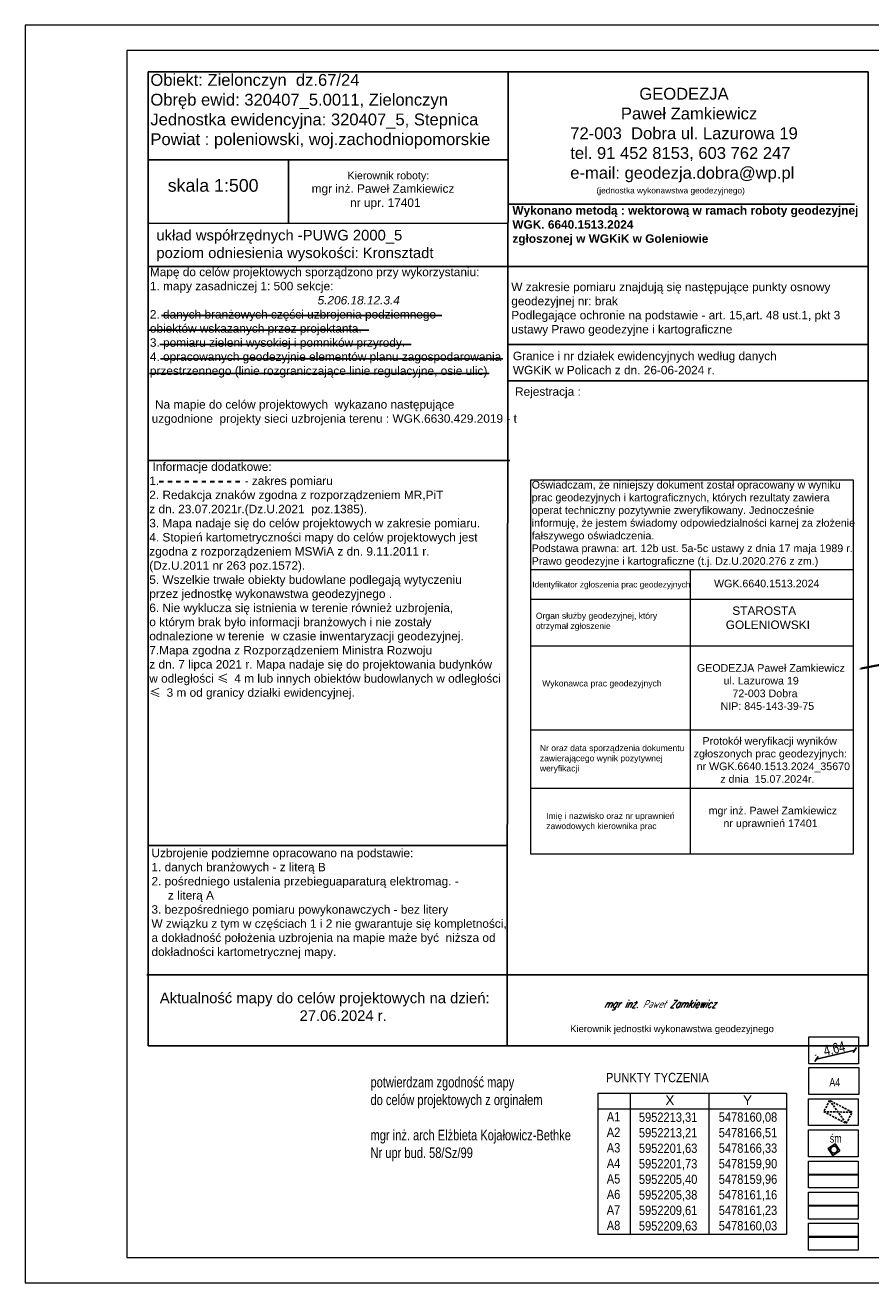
# Model space of a CAD drawing. Extents: x -3 to 10956327, y 0 to 11904415.
# Tile 2 of 15: x 5477991 to 5478091, y 5952118 to 5952266. Entities that reach past the tile are written whole.
import ezdxf

# ---------------------------------------------------------------- set-up
doc = ezdxf.new("R2010")
doc.units = 0
doc.header["$LTSCALE"] = 0.5
doc.header["$PDMODE"] = 33
doc.header["$PDSIZE"] = 0.3
for name, pattern in [('BLP', [2, 1, -1]), ('DASHDOT', [1, 0.5, -0.25, 0, -0.25]), ('EGKK', [4, 3, -1]), ('HIDDEN', [0.375, 0.25, -0.125])]:
    doc.linetypes.add(name, pattern=pattern)
doc.layers.get('0').update_dxf_attribs({"color": 251})
doc.layers.get('Defpoints').update_dxf_attribs({"color": 251})
for name, color, linetype, lineweight in [('--GRANICA DZIAŁKI', 2, 'Continuous', 40), ('--osie konstr.ścian murowanych', 1, 'DASHDOT', 15), ('--tabelka rysunku', 7, 'Continuous', 0), ('--wymiary', 7, 'Continuous', 0), ('--zagosp', 7, 'Continuous', 0), ('A-legenda', 7, 'Continuous', 0), ('EGDE', 7, 'Continuous', 20), ('EGKK', 251, 'Continuous', 20), ('OTO', 251, 'Continuous', 20)]:
    doc.layers.add(name, color=color, linetype=linetype, lineweight=lineweight)
doc.layers.add('--punkty tyczenia', color=7, linetype='Continuous')
doc.layers.add('-pkt tyczenia', color=7, linetype='Continuous')
doc.styles.add('1-500', font='arial.ttf', dxfattribs={"width": 0.75, "height": 1.25})
doc.styles.add('Arial narrow', font='arial.ttf', dxfattribs={"width": 0.85})
doc.styles.add('KLASY', font='SIMPLEX', dxfattribs={"width": 0.8, "oblique": 15.00003, "height": 1.25})
doc.styles.add('RAMKA', font='arial.ttf')
doc.styles.add('STYL-1', font='arial.ttf', dxfattribs={"width": 0.75})
doc.linetypes.add('LINIA ZAB2', pattern='A,0.4,[135,RODZLIN.shx,S=0.015,R=0,X=-0.1,Y=0],0.4', length=0.8)
doc.linetypes.add('OGRODZENIE1', pattern='A,0.4,-0.06,[143,RODZLIN.shx,S=0.012,R=0,X=0,Y=0],-0.06,0.4', length=0.92)
doc.linetypes.add('OTOO', pattern='A,7.5,[30,msgB.shx,S=1.28,R=0,X=0,Y=0],7.5', length=15)
doc.dimstyles.new('1-500', dxfattribs={"dimtxt": 1.25, "dimasz": 0.5, "dimexe": 0.5, "dimexo": 1, "dimgap": 0.09, "dimtad": 1, "dimzin": 0, "dimdsep": 46, "dimtxsty": '1-500', "dimblk": 'OBLIQUE', "dimcen": 0.09, "dimclrt": 256, "dimadec": 0, "dimazin": 0, "dimtfac": 1, "dimtdec": 4, "dimtix": 1, "dimtofl": 0, "dimtmove": 2, "dimatfit": 3, "dimldrblk": 'OBLIQUE', "dimfxl": 0.5, "dimfxlon": 1, "dimtvp": 0.9, "dimtolj": 1, "dimtzin": 0, "dimarcsym": 0})

# ---------------------------------------------------------------- blocks, each defined once
blk = doc.blocks.new('_Oblique')
at = {"color": 0, "linetype": 'ByBlock', "lineweight": -2}
blk.add_line((-0.5, -0.5), (0.5, 0.5), dxfattribs=at)
blk = doc.blocks.new('*D282')
at = {"layer": '--wymiary', "color": 0, "linetype": 'Continuous', "lineweight": -2}
for p, q in [((5478084.66, 5952144.6), (5478084.64, 5952144.67)), ((5478084.75, 5952144.19), (5478089.28, 5952145.24)), ((5478089.18, 5952145.65), (5478089.16, 5952145.72))]:
    blk.add_line(p, q, dxfattribs=at)
at = {"layer": 'Defpoints', "color": 0}
for p in [(5478089.28, 5952145.24), (5478089.41, 5952144.68), (5478084.89, 5952143.62)]:
    blk.add_point(p, dxfattribs=at)
at = {"layer": '--wymiary', "color": 0, "lineweight": -2, "xscale": 0.5, "yscale": 0.5, "zscale": 0.5}
for p, rotation in [((5478084.75, 5952144.19), 193.0918930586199), ((5478089.28, 5952145.24), 13.09189305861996)]:
    blk.add_blockref('_Oblique', p, dxfattribs=dict(at, rotation=rotation))
at = {"layer": '--wymiary', "insert": (5478086.85, 5952145.42), "char_height": 1.25, "attachment_point": 5, "rotation": 13.0919, "style": '1-500'}
blk.add_mtext('\\A1;4.64', dxfattribs=at)
blk = doc.blocks.new('A$7E88CE28F106')
at = {"layer": 'A-legenda', "linetype": 'Continuous', "insert": (0, 9.96), "char_height": 1.25, "width": 31.0464, "attachment_point": 1, "rotation": 0, "style": 'STYL-1'}
blk.add_mtext('potwierdzam zgodność mapy \\Pdo celów projektowych z orginałem\\P\\Pmgr inż. arch Elżbieta Kojałowicz-Bethke\\PNr upr bud. 58/Sz/99', dxfattribs=at)

msp = doc.modelspace()

# ---------------------------------------------------------------- linework, layer by layer
at = {"layer": '--GRANICA DZIAŁKI', "linetype": 'Continuous', "lineweight": 35, "flags": 128}
msp.add_lwpolyline([(5478083.787, 5952123.209), (5478089.677, 5952123.209)], dxfattribs=at)
at = {"layer": '--osie konstr.ścian murowanych', "linetype": 'LINIA ZAB2', "lineweight": 30, "ltscale": 5}
msp.add_lwpolyline([(5478083.787, 5952126.884), (5478089.677, 5952126.884)], dxfattribs=at)
at = {"layer": '--punkty tyczenia', "color": 7, "lineweight": 0}
for points in [[(5478058.951, 5952140.172), (5478081.21, 5952140.172)], [(5478058.951, 5952140.172), (5478058.951, 5952123.492)], [(5478062.77, 5952140.172), (5478062.77, 5952123.492)], [(5478072.045, 5952140.172), (5478072.045, 5952123.492)], [(5478081.21, 5952140.172), (5478081.21, 5952123.492)], [(5478058.951, 5952138.317), (5478081.21, 5952138.317)], [(5478058.951, 5952123.492), (5478081.21, 5952123.492)]]:
    msp.add_lwpolyline(points, dxfattribs=at)
at = {"layer": '--tabelka rysunku', "linetype": 'Continuous'}
for points in [[(5477991.358, 5952117.761), (5478201.358, 5952117.761), (5478201.358, 5952266.261), (5477991.358, 5952266.261)], [(5478003.358, 5952120.761), (5478198.358, 5952120.761), (5478198.358, 5952263.261), (5478003.358, 5952263.261)]]:
    msp.add_lwpolyline(points, close=True, dxfattribs=at)
at = {"layer": '--zagosp', "color": 0, "linetype": 'Continuous'}
for points in [[(5478083.833, 5952146.805), (5478089.723, 5952146.805), (5478089.723, 5952143.629), (5478083.833, 5952143.629)], [(5478083.787, 5952139.5), (5478089.677, 5952139.5), (5478089.677, 5952136.324), (5478083.787, 5952136.324)], [(5478083.787, 5952135.824), (5478089.677, 5952135.824), (5478089.677, 5952132.648), (5478083.787, 5952132.648)]]:
    msp.add_lwpolyline(points, close=True, dxfattribs=at)
at = {"layer": '--zagosp', "linetype": 'Continuous'}
for points in [[(5478083.853, 5952143.176), (5478089.742, 5952143.176), (5478089.742, 5952140), (5478083.853, 5952140)], [(5478083.787, 5952132.148), (5478089.677, 5952132.148), (5478089.677, 5952128.972), (5478083.787, 5952128.972)], [(5478083.787, 5952128.472), (5478089.677, 5952128.472), (5478089.677, 5952125.296), (5478083.787, 5952125.296)], [(5478083.787, 5952124.796), (5478089.677, 5952124.796), (5478089.677, 5952121.621), (5478083.787, 5952121.621)]]:
    msp.add_lwpolyline(points, close=True, dxfattribs=at)
for p, q in [((5478005.871, 5952243.261), (5478005.871, 5952260.761)), ((5478005.871, 5952260.761), (5478090.863, 5952260.758)), ((5478048.373, 5952260.758), (5478048.224, 5952154.121)), ((5478090.863, 5952260.758), (5478090.863, 5952145.751)), ((5478005.873, 5952250.371), (5478048.36, 5952250.371)), ((5478022.43, 5952250.371), (5478022.43, 5952242.85)), ((5478048.352, 5952245.115), (5478089.228, 5952245.115)), ((5478005.869, 5952242.85), (5478048.357, 5952242.872)), ((5478005.871, 5952240.761), (5478005.871, 5952243.261)), ((5478005.871, 5952232.261), (5478005.871, 5952240.761)), ((5478005.873, 5952237.76), (5478090.881, 5952237.76)), ((5478005.871, 5952223.261), (5478005.871, 5952232.261)), ((5478048.367, 5952228.543), (5478090.842, 5952228.544)), ((5478005.871, 5952210.761), (5478005.871, 5952223.261)), ((5478048.283, 5952224.28), (5478090.758, 5952224.28)), ((5478005.947, 5952214.871), (5478048.548, 5952214.871)), ((5478005.871, 5952202.761), (5478005.871, 5952210.761)), ((5478005.871, 5952188.261), (5478005.871, 5952202.761)), ((5478005.871, 5952157.761), (5478005.871, 5952188.261)), ((5478005.83, 5952169.401), (5478048.325, 5952169.401)), ((5478005.873, 5952145.758), (5478005.871, 5952157.761)), ((5478005.699, 5952154.12), (5478090.784, 5952154.12)), ((5478048.224, 5952154.121), (5478048.228, 5952145.771)), ((5478005.873, 5952145.758), (5478090.862, 5952145.758))]:
    msp.add_line(p, q)
at = {"color": 0, "linetype": 'HIDDEN', "ltscale": 2}
for p, q in [((5478086.301, 5952139.3), (5478088.26, 5952136.578)), ((5478085.603, 5952137.972), (5478088.957, 5952137.906))]:
    msp.add_line(p, q, dxfattribs=at)
at = {"flags": 128}
for points in [[(5478007.456, 5952231.971), (5478040.517, 5952231.971)], [(5478005.976, 5952230.244), (5478031.923, 5952230.244)], [(5478007.251, 5952228.558), (5478036.898, 5952228.558)], [(5478007.333, 5952226.872), (5478047.713, 5952226.872)], [(5478006.017, 5952225.145), (5478046.109, 5952225.145)]]:
    msp.add_lwpolyline(points, dxfattribs=at)
at = {"color": 1, "linetype": 'BLP', "lineweight": 30, "flags": 128}
msp.add_lwpolyline([(5478016.689, 5952212.348), (5478007.314, 5952212.348), (5478007.181, 5952212.348)], dxfattribs=at)
at = {"lineweight": 20}
for points in [[(5478050.985, 5952212.542), (5478050.985, 5952168.42), (5478089.11, 5952168.42), (5478089.11, 5952212.542), (5478050.985, 5952212.542)], [(5478050.985, 5952201.981), (5478089.11, 5952201.981)], [(5478069.841, 5952201.981), (5478069.841, 5952168.42)], [(5478050.985, 5952198.504), (5478089.11, 5952198.504)], [(5478050.985, 5952192.991), (5478089.11, 5952192.991)], [(5478050.985, 5952183.063), (5478089.11, 5952183.063)], [(5478051.104, 5952176.153), (5478089.11, 5952176.153)]]:
    msp.add_lwpolyline(points, dxfattribs=at)
at = {"color": 0, "linetype": 'HIDDEN', "ltscale": 2}
msp.add_lwpolyline([(5478088.26, 5952136.578), (5478088.957, 5952137.906), (5478086.301, 5952139.3), (5478085.603, 5952137.972)], close=True, dxfattribs=at)
at = {"color": 0, "linetype": 'Continuous'}
msp.add_lwpolyline([(5478087.51, 5952133.354), (5478086.949, 5952134.182), (5478086.121, 5952133.62), (5478086.683, 5952132.793)], close=True, dxfattribs=at)
at = {"color": 34, "linetype": 'OGRODZENIE1', "lineweight": 30, "ltscale": 3}
msp.add_lwpolyline([(5478083.787, 5952130.56), (5478089.677, 5952130.56)], dxfattribs=at)
at = {"color": 0, "linetype": 'Continuous'}
msp.add_circle((5478086.816, 5952133.487), 0.4, dxfattribs=at)
at = {"layer": 'EGDE', "lineweight": 18}
msp.add_lwpolyline([(5478116.934, 5952169.534), (5478116.07, 5952195.31), (5478089.866, 5952190.23)], dxfattribs=at)
at = {"layer": 'EGKK', "linetype": 'EGKK', "lineweight": 18}
for points in [[(5478089.996, 5952190.255), (5478116.07, 5952195.31), (5478116.78, 5952247.79), (5478117.673, 5952258.939)], [(5478116.942, 5952169.284), (5478116.07, 5952195.31), (5478090.003, 5952190.257)]]:
    msp.add_lwpolyline(points, dxfattribs=at)
at = {"layer": 'OTO', "linetype": 'OTOO', "lineweight": 35}
msp.add_lwpolyline([(5478090.014, 5952190.28), (5478114.23, 5952195), (5478118.08, 5952173.91)], dxfattribs=at)

# ---------------------------------------------------------------- block references
msp.add_blockref('A$7E88CE28F106', (5478032.114, 5952132.126))

# ---------------------------------------------------------------- texts
at = {"layer": '--punkty tyczenia', "color": 7, "lineweight": 0, "style": 'Arial narrow'}
for s, p in [('X', (5478066.916, 5952138.753)), ('Y', (5478076.082, 5952138.753))]:
    msp.add_text(s, height=1.135, dxfattribs=at).set_placement(p)
at = {"layer": '--punkty tyczenia', "color": 7, "lineweight": 0, "char_height": 1.1, "attachment_point": 1, "style": 'Arial narrow'}
for s, insert, width in [('A1\\PA2\\PA3\\PA4\\PA5\\PA6\\PA7\\PA8', (5478059.997, 5952137.924), 3.819), ('5952213,31\\P5952213,21\\P5952201,63\\P5952201,73\\P5952205,40\\P5952205,38\\P5952209,61\\P5952209,63', (5478063.789, 5952137.871), 8.57315), ('5478160,08\\P5478166,51\\P5478166,33\\P5478159,90\\P5478159,96\\P5478161,16\\P5478161,23\\P5478160,03', (5478073.215, 5952137.885), 8.47156)]:
    msp.add_mtext(s, dxfattribs=dict(at, insert=insert, width=width))
at = {"layer": '-pkt tyczenia', "insert": (5478086.267, 5952140.954), "char_height": 1, "width": 239.75086, "attachment_point": 7, "style": '1-500'}
msp.add_mtext('A4', dxfattribs=at)
at = {"style": 'RAMKA'}
for s, insert, char_height, width, attachment_point in [('\\fArial|b0|i0|c238|p34;Obiekt: Zielonczyn  dz.67/24\\PObręb ewid: 320407_5.0011, Zielonczyn\\PJednostka ewidencyjna: 320407_5, Stepnica\\PPowiat : poleniowski, woj.zachodniopomorskie', (5478006.137, 5952260.497), 1.4, 46.54, 1), ('\\fArial|b0|i0|c238|p34;               GEODEZJA\\P           Paweł Zamkiewicz\\P72-003  Dobra ul. Lazurowa 19\\Ptel. 91 452 8153, 603 762 247\\Pe-mail: geodezja.dobra@wp.pl', (5478055.691, 5952258.866), 1.4, 46.54, 1), ('{\\fArial|b0|i0|c238|p34;          \\H0.9001x;        Kierownik roboty:\\P       \\H1.111x;mgr inż. Paweł Zamkiewicz \\P                  nr upr. 17401 }', (5478022.724, 5952248.967), 0.9999, 25.42, 1), ('{\\fArial|b0|i0|c238|p34;skala 1:500}', (5478008.184, 5952248.092), 1.5, 14.48, 1), ('\\fArial|b0|i0|c238|p34;(jednostka wykonawstwa geodezyjnego)', (5478058.788, 5952247.092), 0.7, 18.10995, 1), ('\\fArial|b1|i0|c238|p34;Wykonano metodą : wektorową w ramach roboty geodezyjnej  \\PWGK. 6640.1513.2024 \\Pzgłoszonej w WGKiK\\fArial|b0|i0|c238|p34; \\fArial|b1|i0|c238|p34;w\\fArial|b0|i0|c238|p34; \\fArial|b1|i0|c238|p34;Goleniowie', (5478048.86, 5952244.895), 1, 42.01, 1), ('\\fArial|b0|i0|c238|p34;układ współrzędnych -PUWG 2000_5\\Ppoziom odniesienia wysokości: Kronsztadt', (5478006.844, 5952242.09), 1.25, 41.53, 1), ('\\fArial|b0|i0|c238|p34;Mapę do celów projektowych sporządzono przy wykorzystaniu:\\P1. mapy zasadniczej 1: 500 sekcje:\\P\\fArial|b0|i1|c238|p34;                                                   5.206.18.12.3.4 \\P\\fArial|b0|i0|c238|p34;2. danych branżowych części uzbrojenia podziemnego\\Pobiektów wskazanych przez projektanta.\\P3. pomiaru zieleni wysokiej i pomników przyrody. \\P4. opracowanych geodezyjnie elementów planu zagospodarowania przestrzennego (linie rozgraniczające linie regulacyjne, osie ulic)', (5478006.077, 5952237.62), 1, 41.37, 1), ('\\P{\\fArial|b0|i0|c238|p34;W zakresie pomiaru znajdują się następujące punkty osnowy\\Pgeodezyjnej nr: brak\\PPodlegające ochronie na podstawie - art. 15,art. 48 ust.1, pkt 3 \\Pustawy Prawo geodezyjne i kartograficzne}', (5478048.729, 5952237.522), 1, 41.63, 1), ('\\fArial|b0|i0|c238|p34;Granice i nr działek ewidencyjnych według danych \\PWGKiK w Policach z dn. 26-06-2024 r. ', (5478048.917, 5952227.703), 1, 34.74, 1), ('{\\fArial|b0|i0|c238|p34;Rejestracja : }', (5478049.173, 5952223.501), 1, 8.59697, 1), ('\\fArial|b0|i0|c238|p34; Na mapie do celów projektowych  wykazano następujące \\Puzgodnione  projekty sieci uzbrojenia terenu : WGK.6630.429.2019 - t\\P', (5478006.292, 5952221.981), 1, 41.33, 1), ('\\fArial|b0|i0|c238|p34; Informacje dodatkowe:\\P1.                          - zakres pomiaru\\P2. Redakcja znaków zgodna z rozporządzeniem MR,PiT\\Pz dn. 23.07.2021r.(Dz.U.2021  poz.1385).\\P3. Mapa nadaje się do celów projektowych w zakresie pomiaru.\\P4. Stopień kartometryczności mapy do celów projektowych jest zgodna z rozporządzeniem MSWiA z dn. 9.11.2011 r.\\P(Dz.U.2011 nr 263 poz.1572).\\P5. Wszelkie trwałe obiekty budowlane podlegają wytyczeniu \\Pprzez jednostkę wykonawstwa geodezyjnego .\\P6. Nie wyklucza się istnienia w terenie również uzbrojenia, \\Po którym brak było informacji branżowych i nie zostały \\Podnalezione w terenie  w czasie inwentaryzacji geodezyjnej.\\P7.Mapa zgodna z Rozporządzeniem Ministra Rozwoju                     z dn. 7 lipca 2021 r. Mapa nadaje się do projektowania budynków w odległości \\fSimSun|c134;≤ \\fArial|b0|i0|c238|p34;4 m lub innych obiektów budowlanych w odległości \\fSimSun|c134;≤ \\fArial|b0|i0|c238|p34;3 m od granicy działki ewidencyjnej.\\P\\P', (5478006.006, 5952214.631), 1, 41.61, 1), ('Oświadczam, że niniejszy dokument został opracowany w wyniku prac geodezyjnych i kartograficznych, których rezultaty zawiera operat techniczny pozytywnie zweryfikowany. Jednocześnie informuję, że jestem świadomy odpowiedzialności karnej za złożenie fałszywego oświadczenia.\\PPodstawa prawna: art. 12b ust. 5a-5c ustawy z dnia 17 maja 1989 r. Prawo geodezyjne i kartograficzne (t.j. Dz.U.2020.276 z zm.)', (5478051.143, 5952212.445, -34.47), 0.9, 38.1438, 1), ('{\\C5;\\H1.25x;WGK.6640.1513.2024}\\P', (5478072.658, 5952200.785, -34.47), 0.72, 13.27447, 1), ('Identyfikator zgłoszenia prac geodezyjnych', (5478051.22, 5952200.569, -34.47), 0.7, 28.22057, 1), ('Organ służby geodezyjnej, który otrzymał zgłoszenie', (5478051.633, 5952196.884, -34.47), 0.72, 17.88791, 1), ('           STAROSTA\\P         GOLENIOWSKI', (5478070.548, 5952197.628, -34.47), 1, 18.41081, 1), ('  \\C5;   \\H1.25x; GEODEZJA Paweł Zamkiewicz\\P              ul. Lazurowa 19\\P                 72-003 Dobra\\P             NIP: 845-143-39-75\\P', (5478068.891, 5952190.813, -34.47), 0.72, 20.86951, 1), ('Wykonawca prac geodezyjnych', (5478052.378, 5952188.903, -34.47), 0.72, 17.88791, 1), ('\\C5;{\\H1.25x;   Protokół weryfikacji wyników zgłoszonych prac geodezyjnych:\\P nr WGK.6640.1513.2024_35670                  \\P         z dnia  15.07.2024r.}  \\P', (5478070.253, 5952182.201, -34.47), 0.72, 20.2075, 1), ('Nr oraz data sporządzenia dokumentu zawierającego wynik pozytywnej weryfikacji ', (5478052.106, 5952181.265, -34.47), 0.72, 17.88791, 1), ('mgr inż. Paweł Zamkiewicz\\P     nr uprawnień 17401\\P', (5478072.024, 5952173.976, -34.47), 0.9, 16.60277, 1), ('Imię i nazwisko oraz nr uprawnień zawodowych kierownika prac', (5478052.853, 5952173.255, -34.47), 0.72, 17.88791, 1), ('\\fArial|b0|i0|c238|p34;Aktualność mapy do celów projektowych na dzień: \\P                                  27.06.2024 r.', (5478007.25, 5952152.022), 1.25, 40.39, 1), ('{\\fArial|b0|i0|c238|p34;Kierownik jednostki wykonawstwa geodezyjnego}', (5478055.675, 5952147.123), 0.8, 24.74, 7)]:
    msp.add_mtext(s, dxfattribs=dict(at, insert=insert, char_height=char_height, width=width, attachment_point=attachment_point))
at = {"color": 7, "attachment_point": 1}
for s, insert, char_height, width, style in [('\\fArial|b0|i0|c238|p34;Uzbrojenie podziemne opracowano na podstawie:\\P1. danych branżowych - z literą B\\P2. pośredniego ustalenia przebieguaparaturą elektromag. -\\P     z literą A\\P3. bezpośredniego pomiaru powykonawczych - bez litery\\PW związku z tym w częściach 1 i 2 nie gwarantuje się kompletności, \\Pa dokładność położenia uzbrojenia na mapie maże być  niższa od \\Pdokładności kartometrycznej mapy.', (5478006.265, 5952169.017), 1, 41.71, 'RAMKA'), ('\\C240;\\Fitalict.shx|c238;mgr inż. Paweł Zamkiewicz', (5478059.661, 5952151.145), 0.9, 19.82094, 'KLASY')]:
    msp.add_mtext(s, dxfattribs=dict(at, insert=insert, char_height=char_height, width=width, style=style))
at = {"color": 7, "linetype": 'ByBlock', "insert": (5478059.904, 5952142.555), "char_height": 1.1, "width": 19.35896, "attachment_point": 1, "style": 'Arial narrow'}
msp.add_mtext('PUNKTY TYCZENIA ', dxfattribs=at)
at = {"color": 0, "linetype": 'Continuous', "insert": (5478086.318, 5952135.317), "char_height": 1, "width": 0.99254, "attachment_point": 1, "style": '1-500'}
msp.add_mtext('śm', dxfattribs=at)

# ---------------------------------------------------------------- dimensions: what is measured, and where the dimension line sits
at = {"layer": '--wymiary', "linetype": 'Continuous'}
dim = msp.add_aligned_dim(p1=(5478084.885, 5952143.624, 10.26), p2=(5478089.408, 5952144.676, 10.26), distance=0.577, dimstyle='1-500', override={"dimtxt": 1.25, "dimfxl": 1, "dimfxlon": 0}, dxfattribs=at)
dim.commit()
dim.dimension.update_dxf_attribs({"geometry": '*D282', "text_midpoint": (5478086.851, 5952145.421, 10.26)})

doc.saveas('drawing.dxf')
